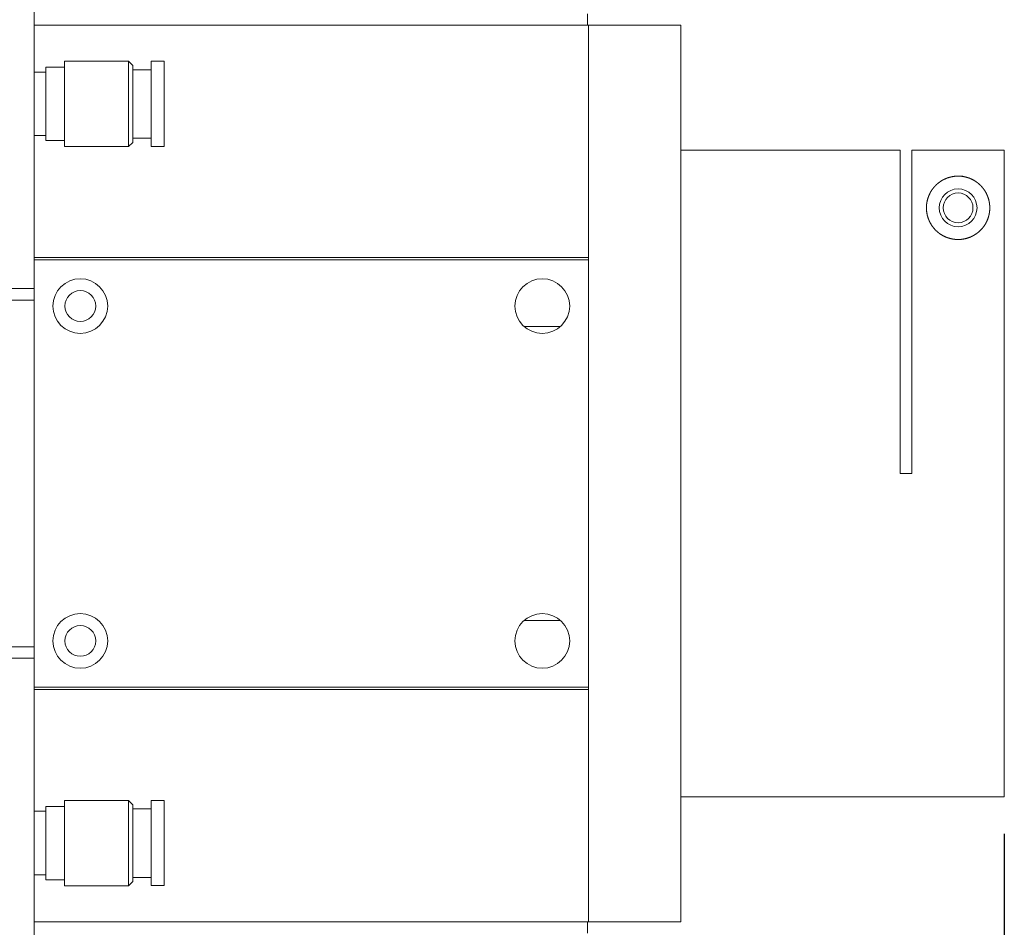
# Model space of a CAD drawing. Header units: inches. Extents: x 0.5 to 10.5, y 0.2 to 8.2.
# Tile 15 of 50: x 4.4 to 5.7, y 5.4 to 6.6. Entities that reach past the tile are written whole.
import ezdxf

# ---------------------------------------------------------------- set-up
doc = ezdxf.new("R2010")
doc.units = ezdxf.units.IN
doc.header["$MEASUREMENT"] = 0
doc.layers.add('SLD-0', color=7, linetype='Continuous')
doc.styles.add('SLDTEXTSTYLE3', font='TXT', dxfattribs={"width": 0.75})
doc.dimstyles.new('SLDDIMSTYLE0', dxfattribs={"dimtxt": 0.125, "dimasz": 0.13, "dimexe": 0, "dimexo": 0.0625, "dimgap": 0.03125, "dimtad": 0, "dimtih": 1, "dimtoh": 1, "dimlfac": 4, "dimrnd": 1e-09, "dimzin": 12, "dimdsep": 46, "dimtxsty": 'SLDTEXTSTYLE3', "dimsah": 1, "dimcen": 0.09, "dimadec": 0, "dimazin": 3, "dimtfac": 1, "dimtofl": 0, "dimtmove": 0, "dimatfit": 3, "dimfxl": 1, "dimfrac": 2, "dimtolj": 1, "dimtzin": 12, "dimarcsym": 0})

# ---------------------------------------------------------------- blocks, each defined once
blk = doc.blocks.new('_D_2')
at = {"layer": 'SLD-0'}
for p, q in [((1.0253, 5.5382), (1.0253, 4.3988)), ((5.6878, 5.5382), (5.6878, 4.3988)), ((3.0229, 4.7039), (2.9975, 4.7039)), ((2.9975, 4.7039), (2.9975, 4.5054)), ((3.5944, 4.7039), (3.6198, 4.7039)), ((3.6198, 4.7039), (3.6198, 4.5054)), ((1.0253, 4.5238), (2.9069, 4.5238)), ((5.6878, 4.5238), (3.7103, 4.5238)), ((2.9975, 4.5054), (3.0229, 4.5054)), ((3.6198, 4.5054), (3.5944, 4.5054))]:
    blk.add_line(p, q, dxfattribs=at)
for points in [[(1.0253, 4.5238), (1.1553, 4.5038), (1.1553, 4.5438)], [(5.6878, 4.5238), (5.5578, 4.5438), (5.5578, 4.5038)]]:
    blk.add_solid(points, dxfattribs=at)
at = {"layer": 'SLD-0', "char_height": 0.125, "attachment_point": 1, "style": 'SLDTEXTSTYLE3'}
for s, insert in [('473.71', (3.0546, 4.6666, 0.0641)), ('18.65', (3.05, 4.4795, 0.0641))]:
    blk.add_mtext(s, dxfattribs=dict(at, insert=insert))

msp = doc.modelspace()

# ---------------------------------------------------------------- linework, layer by layer
at = {"color": 7, "linetype": 'Continuous', "lineweight": 15}
for p, q in [((4.3753, 6.2757), (4.3753, 6.8538)), ((5.1241, 6.6319), (5.1241, 6.6475)), ((5.1253, 6.6319), (4.3753, 6.6319)), ((5.2503, 6.6319), (5.1253, 6.6319)), ((5.2503, 6.6319), (5.2503, 6.0257)), ((4.5032, 6.5833), (4.4163, 6.5833)), ((4.5088, 6.5777), (4.5032, 6.5833)), ((4.5032, 6.468), (4.5032, 6.5833)), ((4.5513, 6.5832), (4.5338, 6.5832)), ((4.5338, 6.5832), (4.5338, 6.4682)), ((4.5513, 6.5832), (4.5513, 6.4682)), ((4.3913, 6.5687), (4.3753, 6.5687)), ((4.4163, 6.5754), (4.3913, 6.5754)), ((4.5088, 6.5777), (4.5088, 6.4736)), ((4.5338, 6.5719), (4.5088, 6.5719)), ((4.3753, 6.4827), (4.3913, 6.4827)), ((4.3913, 6.4759), (4.4163, 6.4759)), ((4.5032, 6.468), (4.5088, 6.4736)), ((4.5088, 6.4794), (4.5338, 6.4794)), ((4.4163, 6.468), (4.5032, 6.468)), ((4.5338, 6.4682), (4.5513, 6.4682)), ((5.547, 6.4632), (5.2503, 6.4632)), ((5.547, 6.4632), (5.547, 6.0257)), ((5.5628, 6.0257), (5.5628, 6.4631)), ((5.5628, 6.4631), (5.6878, 6.4631)), ((5.6878, 5.5882), (5.6878, 6.4631)), ((5.1253, 6.3147), (4.3753, 6.3147)), ((5.1253, 5.7366), (5.1253, 6.3147)), ((1.4628, 6.2757), (4.3753, 6.2757)), ((4.3753, 6.2757), (4.3753, 6.26)), ((4.3753, 6.26), (1.4628, 6.26)), ((4.3753, 5.7913), (4.3753, 6.26)), ((5.0872, 6.2244), (5.0383, 6.2244)), ((5.2503, 6.0257), (5.2503, 5.4194)), ((5.0383, 5.8269), (5.0872, 5.8269)), ((1.4628, 5.7913), (4.3753, 5.7913)), ((4.3753, 5.7913), (4.3753, 5.7757)), ((4.3753, 5.7757), (1.4628, 5.7757)), ((4.3753, 5.7757), (4.3753, 5.1975)), ((4.3753, 5.7366), (5.1253, 5.7366)), ((4.5032, 5.5833), (4.4163, 5.5833)), ((4.5088, 5.5777), (4.5032, 5.5833)), ((4.5032, 5.468), (4.5032, 5.5833)), ((4.5513, 5.5832), (4.5338, 5.5832)), ((4.5338, 5.5832), (4.5338, 5.4682)), ((4.5513, 5.5832), (4.5513, 5.4682)), ((5.2503, 5.5882), (5.6878, 5.5882)), ((4.3913, 5.5687), (4.3753, 5.5687)), ((4.4163, 5.5754), (4.3913, 5.5754)), ((4.5088, 5.5777), (4.5088, 5.4736)), ((4.5338, 5.5719), (4.5088, 5.5719)), ((4.3753, 5.4827), (4.3913, 5.4827)), ((4.3913, 5.4759), (4.4163, 5.4759)), ((4.5088, 5.4794), (4.5338, 5.4794)), ((4.4163, 5.468), (4.5032, 5.468)), ((4.5032, 5.468), (4.5088, 5.4736)), ((4.5338, 5.4682), (4.5513, 5.4682)), ((4.3753, 5.4194), (5.1253, 5.4194)), ((5.1241, 5.4038), (5.1241, 5.4194)), ((5.1253, 5.4194), (5.2503, 5.4194))]:
    msp.add_line(p, q, dxfattribs=at)
at = {"color": 144, "linetype": 'Continuous', "lineweight": 0}
for p, q in [((5.1253, 6.3177), (5.1253, 6.6319)), ((5.1253, 6.6319), (5.1253, 6.3147)), ((4.4163, 6.468), (4.4163, 6.5833)), ((4.3913, 6.4759), (4.3913, 6.5754)), ((4.3753, 6.3177), (5.1253, 6.3177)), ((5.547, 6.0257), (5.5628, 6.0257)), ((5.1253, 5.7336), (4.3753, 5.7336)), ((5.1253, 5.7366), (5.1253, 5.4194)), ((5.1253, 5.4194), (5.1253, 5.7336)), ((4.4163, 5.468), (4.4163, 5.5833)), ((4.3913, 5.4759), (4.3913, 5.5754))]:
    msp.add_line(p, q, dxfattribs=at)
for centre, radius in [((5.6253, 6.385), 0.0256), ((4.4378, 6.2522), 0.0208), ((4.4378, 5.7992), 0.0208)]:
    msp.add_circle(centre, radius, dxfattribs=at)
at = {"color": 7, "linetype": 'Continuous', "lineweight": 15}
for centre, radius in [((5.6253, 6.385), 0.0201), ((4.4378, 6.2522), 0.037), ((5.0628, 6.2522), 0.037), ((4.4378, 5.7992), 0.037), ((5.0628, 5.7992), 0.037)]:
    msp.add_circle(centre, radius, dxfattribs=at)
msp.add_open_spline([(5.6232, 6.4279), (5.6274, 6.4279), (5.6293, 6.4278), (5.6332, 6.4272), (5.635, 6.4268), (5.6384, 6.4259), (5.6399, 6.4254), (5.6428, 6.4242), (5.6441, 6.4236), (5.6479, 6.4216), (5.6501, 6.4201), (5.654, 6.417), (5.6557, 6.4153), (5.6588, 6.4119), (5.6601, 6.4101), (5.6626, 6.4064), (5.6636, 6.4044), (5.6662, 6.3985), (5.6674, 6.3943), (5.6681, 6.3876), (5.6682, 6.3853), (5.668, 6.3806), (5.6677, 6.3783), (5.6666, 6.3735), (5.6659, 6.3711), (5.6639, 6.3662), (5.6626, 6.3637), (5.6595, 6.359), (5.6576, 6.3566), (5.653, 6.3522), (5.6504, 6.3501), (5.6458, 6.3474), (5.6442, 6.3465), (5.6408, 6.345), (5.639, 6.3444), (5.6353, 6.3433), (5.6333, 6.3429), (5.6293, 6.3423), (5.6273, 6.3422), (5.6233, 6.3422), (5.6212, 6.3423), (5.6172, 6.3429), (5.6153, 6.3433), (5.6115, 6.3444), (5.6097, 6.345), (5.6063, 6.3465), (5.6047, 6.3474), (5.6001, 6.3501), (5.5975, 6.3522), (5.593, 6.3567), (5.5911, 6.359), (5.588, 6.3638), (5.5867, 6.3662), (5.5847, 6.3711), (5.5839, 6.3735), (5.5829, 6.3783), (5.5826, 6.3806), (5.5824, 6.3853), (5.5824, 6.3876), (5.5832, 6.3943), (5.5844, 6.3985), (5.587, 6.4044), (5.588, 6.4064), (5.5904, 6.4101), (5.5918, 6.4119), (5.5949, 6.4154), (5.5966, 6.417), (5.6005, 6.4201), (5.6027, 6.4216), (5.6064, 6.4236), (5.6078, 6.4242), (5.6106, 6.4254), (5.6122, 6.4259), (5.6156, 6.4268), (5.6174, 6.4272), (5.6212, 6.4278), (5.6232, 6.4279), (5.6274, 6.4279)], degree=3, knots=[-0.015625, -0.015625, 0, 0, 0.015625, 0.015625, 0.03125, 0.03125, 0.046875, 0.046875, 0.0625, 0.0625, 0.09375, 0.09375, 0.125, 0.125, 0.15625, 0.15625, 0.1875, 0.1875, 0.25, 0.25, 0.28125, 0.28125, 0.3125, 0.3125, 0.34375, 0.34375, 0.375, 0.375, 0.40625, 0.40625, 0.4375, 0.4375, 0.453125, 0.453125, 0.46875, 0.46875, 0.484375, 0.484375, 0.5, 0.5, 0.515625, 0.515625, 0.53125, 0.53125, 0.546875, 0.546875, 0.5625, 0.5625, 0.59375, 0.59375, 0.625, 0.625, 0.65625, 0.65625, 0.6875, 0.6875, 0.71875, 0.71875, 0.75, 0.75, 0.8125, 0.8125, 0.84375, 0.84375, 0.875, 0.875, 0.90625, 0.90625, 0.9375, 0.9375, 0.953125, 0.953125, 0.96875, 0.96875, 0.984375, 0.984375, 1, 1, 1.015625, 1.015625], dxfattribs=at)

# ---------------------------------------------------------------- dimensions: what is measured, and where the dimension line sits
at = {"layer": 'SLD-0'}
dim = msp.add_linear_dim(base=(5.6878, 4.5238), p1=(1.0253, 5.5882), p2=(5.6878, 5.5882), dimstyle='SLDDIMSTYLE0', dxfattribs=at)
dim.commit()
dim.dimension.update_dxf_attribs({"geometry": '_D_2', "text_midpoint": (3.3086, 4.5238), "dimtype": 160})

doc.saveas('drawing.dxf')
